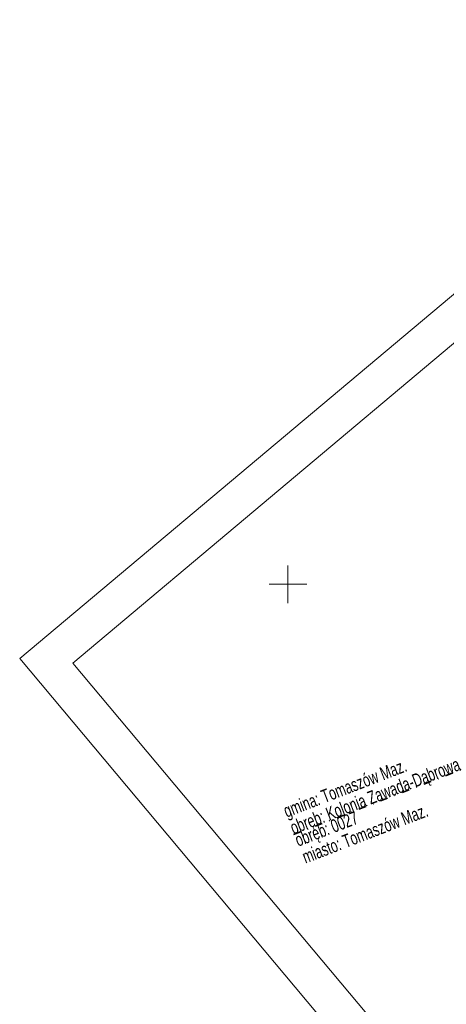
# Model space of a CAD drawing. Header units: metres. Extents: x 7429064 to 7431133, y 5709479 to 5714472.
# Tile 2 of 176: x 7429064 to 7429121, y 5709594 to 5709725. Entities that reach past the tile are written whole.
import ezdxf
from ezdxf.enums import TextEntityAlignment as Align

# ---------------------------------------------------------------- set-up
doc = ezdxf.new("R2010")
doc.units = ezdxf.units.M
doc.linetypes.add('1', pattern=[0])
doc.linetypes.add('12', pattern=[3, 1, -1, 0, -1])
doc.layers.add('_1_Mapa', color=7, linetype='Continuous')
for name, color, linetype, lineweight in [('arkusz', 252, 'Continuous', 18), ('GMINA_L_0', 252, '12', 35), ('GMINA_T_0', 252, 'Continuous', 18), ('KRZYZE_L_0', 252, '1', 18), ('OBREB_T_0', 252, 'Continuous', 18)]:
    doc.layers.add(name, color=color, linetype=linetype, lineweight=lineweight)

# ---------------------------------------------------------------- blocks, each defined once
blk = doc.blocks.new('X-ref_MDCP_Szara')
at = {"layer": 'arkusz', "linetype": 'Continuous'}
for p, q in [((7429064.33, 5709640.14), (7429853.36, 5710302.21)), ((7429071.38, 5709639.53), (7429852.74, 5710295.17)), ((7429199.32, 5709479.27), (7429064.33, 5709640.14)), ((7429199.93, 5709486.32), (7429071.38, 5709639.53))]:
    blk.add_line(p, q, dxfattribs=at)
at = {"layer": 'GMINA_L_0', "linetype": '12'}
blk.add_line((7429100.73, 5709616.74), (7429307.84, 5709696.73), dxfattribs=at)
at = {"layer": 'KRZYZE_L_0', "linetype": '1'}
for p, q in [((7429100, 5709647.5), (7429100, 5709652.5)), ((7429097.5, 5709650), (7429102.5, 5709650))]:
    blk.add_line(p, q, dxfattribs=at)
at = {"layer": 'GMINA_T_0', "width": 0.7}
blk.add_text('gmina: Tomaszów Maz.', height=1.75, rotation=21.1184, dxfattribs=at).set_placement((7429099.84, 5709618.97))
blk.add_text('miasto: Tomaszów Maz.', height=1.75, rotation=21.1184, dxfattribs=at).set_placement((7429101.7, 5709614.5), align=Align.TOP_LEFT)
at = {"layer": 'OBREB_T_0', "width": 0.7}
blk.add_text('obręb: Kolonia Zawada-Dąbrowa', height=1.75, rotation=21.1184, dxfattribs=at).set_placement((7429100.73, 5709616.74))
blk.add_text('obręb: 0027', height=1.75, rotation=21.1184, dxfattribs=at).set_placement((7429100.73, 5709616.74), align=Align.TOP_LEFT)

msp = doc.modelspace()

# ---------------------------------------------------------------- block references
at = {"layer": '_1_Mapa'}
msp.add_blockref('X-ref_MDCP_Szara', (0, 0), dxfattribs=at)

doc.saveas('drawing.dxf')
